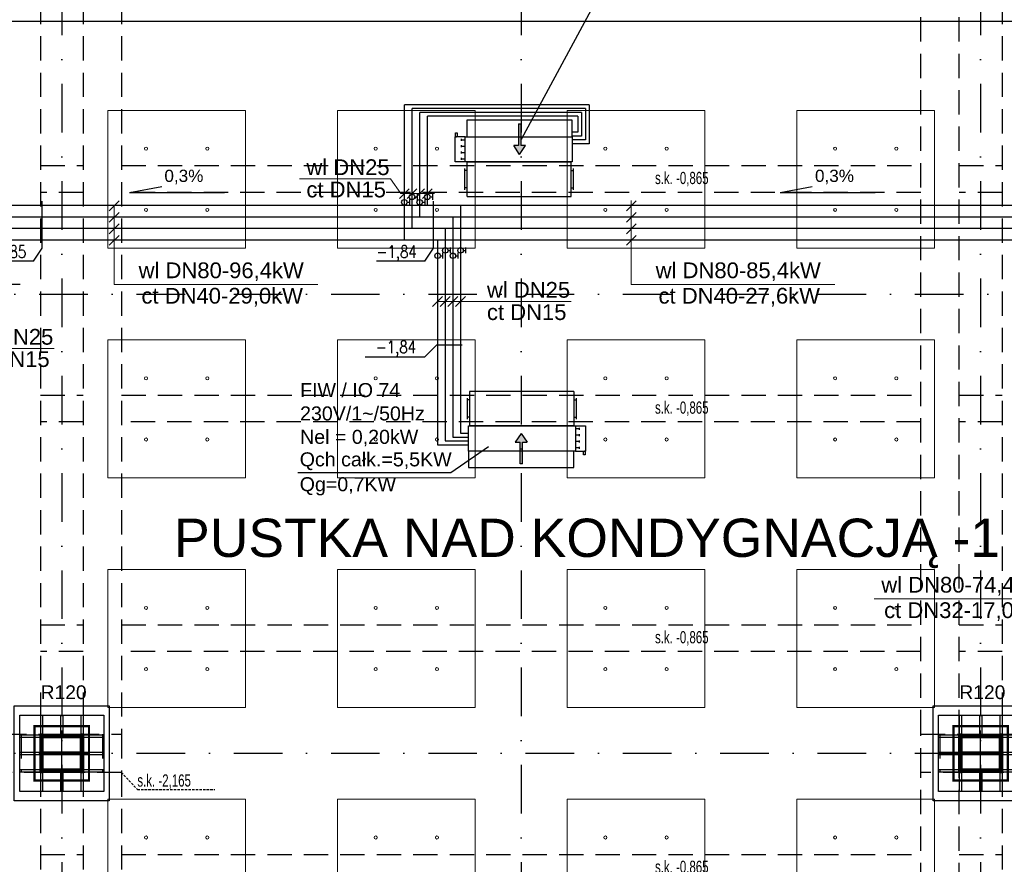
# Model space of a CAD drawing. Header units: centimetres. Extents: x -10702 to 24628, y -4437 to 19798.
# Tile 77 of 92: x 8605 to 9891, y 10855 to 11959. Entities that reach past the tile are written whole.
import ezdxf

# ---------------------------------------------------------------- set-up
doc = ezdxf.new("R2010")
doc.units = ezdxf.units.CM
for name, pattern in [('Kondygnacja  -0_5$0$HIDDEN', [9.525, 6.35, -3.175]), ('Kondygnacja  -0_5$0$HIDDEN2', [4.7625, 3.175, -1.5875]), ('Osie rzutów$0$DASHDOT2', [12.7, 6.35, -3.175, 0, -3.175])]:
    doc.linetypes.add(name, pattern=pattern)
for name, color, linetype in [('bgde_dodatki powykonawcze', 7, 'Continuous'), ('KJP_KK_OPISY MOCY klimakonwektorów', 7, 'Continuous'), ('Kondygnacja  -0_5$0$ARCH_INFO_ODPORNOŚĆ OGNIOWA', 8, 'Continuous'), ('Kondygnacja  -0_5$0$ARCH_KONSTR_POWYŻEJ RZUTU', 8, 'Kondygnacja  -0_5$0$HIDDEN'), ('Kondygnacja  -0_5$0$ARCH_KONSTR_POWYŻEJ RZUTU_IST', 8, 'Kondygnacja  -0_5$0$HIDDEN2'), ('Kondygnacja  -0_5$0$ARCH_KONSTRUKCJA_NIEWIDOCZNA', 8, 'Continuous'), ('Kondygnacja  -0_5$0$ARCH_OKŁADZINA', 8, 'Continuous'), ('Kondygnacja  -0_5$0$ARCH_SŁUPY', 8, 'Continuous'), ('Kondygnacja  -0_5$0$ARCH_ŚLUSARKA_DRZWI', 8, 'Continuous'), ('Osie rzutów$0$ARCH_INFO_OSIE_IST', 8, 'Osie rzutów$0$DASHDOT2'), ('Osie rzutów$0$ARCH_INFO_OSIE_OPISY_IST', 8, 'Continuous'), ('Pomieszczenia -05$0$ARCH_INFO_OPISY', 8, 'Continuous')]:
    doc.layers.add(name, color=color, linetype=linetype)
for name, color, linetype, lineweight in [('bgde_opis ct 1', 7, 'Continuous', 20), ('bgde_rzędne wl ct', 7, 'Continuous', 25), ('bgde_urządzenia', 3, 'Continuous', 30), ('KJP_CT_kk_powrót', 30, '04_CT_KOMF_POW', 25), ('KJP_CT_kk_zasil', 30, '04_CT_KOMF_ZAS', 25), ('KJP_WL_kk zasil', 150, '04_WL_KOMF_ZAS', 25), ('KJP_WL_kk_powr', 150, '04_WL_KOMF_POW', 25), ('SU Lampy kwadratowe  -05$0$ARCH_SUFITY_PODWIESZANE', 8, 'Continuous', 9)]:
    doc.layers.add(name, color=color, linetype=linetype, lineweight=lineweight)
doc.styles.add('Arial', font='arial.ttf')
doc.styles.add('Kondygnacja  -0_5$0$Arial', font='arial.ttf')
doc.styles.add('Kondygnacja  -0_5$0$BIKTS', font='bikromsw.shx', dxfattribs={"width": 0.8})
doc.styles.add('Pomieszczenia -05$0$Arial', font='arial.ttf')
doc.styles.add('st rom', font='Romans.shx', dxfattribs={"width": 0.8})
doc.linetypes.add('04_CT_KOMF_POW', pattern='A,100,-15,["CTKp",Standard,S=10,R=0,X=-10,Y=-5],-35', length=150)
doc.linetypes.add('04_CT_KOMF_ZAS', pattern='A,100,-15,["CTKz",Standard,S=10,R=0,X=-10,Y=-5],-35', length=150)
doc.linetypes.add('04_WL_KOMF_POW', pattern='A,100,-15,["WLKp",Standard,S=10,R=0,X=-10,Y=-5],-35', length=150)
doc.linetypes.add('04_WL_KOMF_ZAS', pattern='A,100,-15,["WLKz",Standard,S=10,R=0,X=-10,Y=-5],-35', length=150)
pattern_1 = [(45, (-1133.3117, -3177.9858), (-0.6735192, 0.6735192), [])]

# ---------------------------------------------------------------- blocks, each defined once
blk = doc.blocks.new('Osie rzutów')
at = {"layer": 'Osie rzutów$0$ARCH_INFO_OSIE_IST', "ltscale": 10}
for p, q in [((8660, 12510), (8660, 4623.26)), ((9260, 12510), (9260, 4623.26)), ((9860, 12510), (9860, 4623.26)), ((4436.04, 11600), (13655, 11600)), ((8660, 10970), (8660, 11030)), ((9860, 10970), (9860, 11030)), ((4436.04, 11000), (13655, 11000)), ((8690, 11000), (8630, 11000)), ((9890, 11000), (9830, 11000))]:
    blk.add_line(p, q, dxfattribs=at)
blk = doc.blocks.new('SU Lampy kwadratowe  -05$0$moduł sufitu')
at = {"layer": 'SU Lampy kwadratowe  -05$0$ARCH_SUFITY_PODWIESZANE'}
for points in [[(60, -60), (240, -60), (240, -240), (60, -240)], [(360, -60), (540, -60), (540, -240), (360, -240)], [(60, -360), (240, -360), (240, -540), (60, -540)], [(360, -360), (540, -360), (540, -540), (360, -540)]]:
    blk.add_lwpolyline(points, close=True, dxfattribs=at)
for centre in [(110, -110), (190, -110), (410, -110), (490, -110), (110, -190), (190, -190), (410, -190), (490, -190), (110, -410), (190, -410), (410, -410), (490, -410), (110, -490), (190, -490), (410, -490), (490, -490)]:
    blk.add_circle(centre, 2, dxfattribs=at)
blk = doc.blocks.new('SU Lampy kwadratowe  -05')
at = {"layer": 'SU Lampy kwadratowe  -05$0$ARCH_SUFITY_PODWIESZANE'}
for points in [[(8720, 11840), (8900, 11840), (8900, 11660), (8720, 11660)], [(9020, 11840), (9200, 11840), (9200, 11660), (9020, 11660)], [(9320, 11840), (9500, 11840), (9500, 11660), (9320, 11660)], [(9620, 11840), (9800, 11840), (9800, 11660), (9620, 11660)]]:
    blk.add_lwpolyline(points, close=True, dxfattribs=at)
for centre in [(8770, 11790), (8850, 11790), (9070, 11790), (9150, 11790), (9370, 11790), (9450, 11790), (9670, 11790), (9750, 11790), (8770, 11710), (8850, 11710), (9070, 11710), (9150, 11710), (9370, 11710), (9450, 11710), (9670, 11710), (9750, 11710)]:
    blk.add_circle(centre, 2, dxfattribs=at)
for p in [(8660, 11600), (9260, 11600), (8660, 11000), (9260, 11000)]:
    blk.add_blockref('SU Lampy kwadratowe  -05$0$moduł sufitu', p, dxfattribs=at)
blk = doc.blocks.new('Kondygnacja  -0_5$0$słup_kwadrat')
at = {"layer": 'Kondygnacja  -0_5$0$ARCH_SŁUPY', "lineweight": 40}
h = blk.add_hatch(dxfattribs=at)
h.set_pattern_fill('ANSI31', color=256, scale=0.3, style=0)
h.set_pattern_definition(pattern_1)
h.paths.add_polyline_path([(36, 34), (39, 34), (39, 84), (36, 84)])
h = blk.add_hatch(dxfattribs=at)
h.set_pattern_fill('ANSI31', color=256, scale=0.3, style=0)
h.set_pattern_definition(pattern_1)
h.paths.add_polyline_path([(89, 80), (89, 83), (39, 83), (39, 80)])
h = blk.add_hatch(dxfattribs=at)
h.set_pattern_fill('ANSI31', color=256, scale=0.3, style=0)
h.set_pattern_definition(pattern_1)
h.paths.add_polyline_path([(89, 34), (92, 34), (92, 84), (89, 84)])
h = blk.add_hatch(dxfattribs=at)
h.set_pattern_fill('ANSI31', color=256, scale=0.3, style=0)
h.set_pattern_definition(pattern_1)
h.paths.add_polyline_path([(89, 57.5), (89, 60.5), (39, 60.5), (39, 57.5)])
h = blk.add_hatch(dxfattribs=at)
h.set_pattern_fill('ANSI31', color=256, scale=0.3, style=0)
h.set_pattern_definition(pattern_1)
h.paths.add_polyline_path([(89, 35), (89, 38), (39, 38), (39, 35)])
at = {"layer": 'Kondygnacja  -0_5$0$ARCH_KONSTRUKCJA_NIEWIDOCZNA'}
blk.add_lwpolyline([(119, 109), (119, 9), (9, 9), (9, 109)], close=True, dxfattribs=at)
for points in [[(36, 109), (36, 84)], [(39, 109), (39, 84)], [(62.5, 109), (62.5, 83)], [(65.5, 109), (65.5, 83)], [(89, 109), (89, 84)], [(92, 109), (92, 84)], [(9, 83), (36, 83)], [(9, 80), (36, 80)], [(92, 83), (119, 83)], [(92, 80), (119, 80)], [(9, 60.5), (36, 60.5)], [(9, 57.5), (36, 57.5)], [(92, 60.5), (119, 60.5)], [(92, 57.5), (119, 57.5)], [(9, 38), (36, 38)], [(9, 35), (36, 35)], [(36, 34), (36, 9)], [(39, 34), (39, 9)], [(62.5, 35), (62.5, 9)], [(65.5, 35), (65.5, 9)], [(89, 34), (89, 9)], [(92, 38), (119, 38)], [(92, 35), (119, 35)], [(92, 34), (92, 9)]]:
    blk.add_lwpolyline(points, dxfattribs=at)
at = {"layer": 'Kondygnacja  -0_5$0$ARCH_OKŁADZINA'}
blk.add_lwpolyline([(2, 121), (126, 121), (126, -3), (2, -3)], close=True, dxfattribs=at)
at = {"layer": 'Kondygnacja  -0_5$0$ARCH_SŁUPY', "lineweight": 40}
for p, q in [((39, 60.5), (89, 60.5)), ((89, 57.5), (39, 57.5))]:
    blk.add_line(p, q, dxfattribs=at)
at = {"layer": 'Kondygnacja  -0_5$0$ARCH_SŁUPY', "lineweight": 50, "const_width": 3}
blk.add_lwpolyline([(28.5, 94.5), (99.5, 94.5), (99.5, 23.5), (28.5, 23.5)], close=True, dxfattribs=at)
at = {"layer": 'Kondygnacja  -0_5$0$ARCH_SŁUPY', "lineweight": 40}
for points in [[(36, 84), (39, 84), (39, 34), (36, 34)], [(89, 84), (92, 84), (92, 34), (89, 34)]]:
    blk.add_lwpolyline(points, close=True, dxfattribs=at)
for points in [[(89, 83), (39, 83)], [(39, 80), (89, 80)], [(89, 38), (39, 38)], [(39, 35), (89, 35)]]:
    blk.add_lwpolyline(points, dxfattribs=at)
blk = doc.blocks.new('Kondygnacja  -0_5$0$konstrukcja istniejąca -0.5')
at = {"layer": 'Kondygnacja  -0_5$0$ARCH_KONSTR_POWYŻEJ RZUTU_IST', "ltscale": 10}
for p, q in [((8632, 12175), (8632, 11025)), ((8632, 10975), (8632, 9825))]:
    blk.add_line(p, q, dxfattribs=at)
for points in [[(8688, 12175), (8688, 11025)], [(8738, 12175), (8738, 11025)], [(9782, 11025), (9782, 12175)], [(9832, 11025), (9832, 12175)], [(9888, 12175), (9888, 11025)], [(8632, 11767.9), (8688, 11767.9)], [(8738, 11767.9), (9782, 11767.9)], [(9832, 11767.9), (9888, 11767.9)], [(8688, 11732.9), (8632, 11732.9)], [(9782, 11732.9), (8738, 11732.9)], [(9888, 11732.9), (9832, 11732.9)], [(8632, 11467.9), (8688, 11467.9)], [(8738, 11467.9), (9782, 11467.9)], [(9832, 11467.9), (9888, 11467.9)], [(8688, 11432.9), (8632, 11432.9)], [(9782, 11432.9), (8738, 11432.9)], [(9888, 11432.9), (9832, 11432.9)], [(8632, 11167.9), (8688, 11167.9)], [(8738, 11167.9), (9782, 11167.9)], [(9832, 11167.9), (9888, 11167.9)], [(8688, 11132.9), (8632, 11132.9)], [(9782, 11132.9), (8738, 11132.9)], [(9888, 11132.9), (9832, 11132.9)], [(8738, 10975), (8582, 10975), (8582, 11025), (8738, 11025), (8738, 10975)], [(9938, 10975), (9782, 10975), (9782, 11025), (9938, 11025), (9938, 10975)], [(8688, 10975), (8688, 9825)], [(8738, 10975), (8738, 9825)], [(9782, 9825), (9782, 10975)], [(9832, 9825), (9832, 10975)], [(9888, 10975), (9888, 9825)]]:
    blk.add_lwpolyline(points, dxfattribs=at)
at = {"layer": 'Kondygnacja  -0_5$0$ARCH_KONSTR_POWYŻEJ RZUTU_IST', "ltscale": 10, "elevation": 0}
for points in [[(8607, 11025), (8607, 10975)], [(8713, 11025), (8713, 10975)], [(9807, 11025), (9807, 10975)], [(8632, 10867.9), (8688, 10867.9)], [(8738, 10867.9), (9782, 10867.9)], [(9832, 10867.9), (9888, 10867.9)]]:
    blk.add_lwpolyline(points, dxfattribs=at)
at = {"layer": 'Kondygnacja  -0_5$0$ARCH_KONSTR_POWYŻEJ RZUTU_IST'}
blk.add_lwpolyline([(8738, 10975), (8758.7, 10952.5), (8859.8, 10952.5)], dxfattribs=at)
at = {"layer": 'Kondygnacja  -0_5$0$ARCH_KONSTR_POWYŻEJ RZUTU_IST', "style": 'Kondygnacja  -0_5$0$BIKTS', "width": 0.7}
for s, p in [('s.k. -0,865', (9434.8, 11743.7)), ('s.k. -0,865', (9434.8, 11443.7)), ('s.k. -0,865', (9434.8, 11143.7)), ('s.k. -2,165', (8758.7, 10956.5)), ('s.k. -0,865', (9434.8, 10843.7))]:
    blk.add_text(s, height=16, dxfattribs=at).set_placement(p)

msp = doc.modelspace()

# ---------------------------------------------------------------- hatches: boundary and pattern name
at = {"layer": 'bgde_urządzenia'}
h = msp.add_hatch(color=256, dxfattribs=at)
h.paths.add_polyline_path([(9256.395, 11805.642), (9259.395, 11805.642), (9259.395, 11793.976), (9265.585, 11793.976), (9257.895, 11782.549), (9250.205, 11793.976), (9256.395, 11793.976)])
h.paths.add_polyline_path([(9256.395, 11822.31), (9259.395, 11822.31), (9259.395, 11805.642), (9256.395, 11805.642)])
h = msp.add_hatch(color=256, dxfattribs=at)
h.paths.add_polyline_path([(9261.498, 11394.929), (9258.498, 11394.929), (9258.498, 11406.595), (9252.308, 11406.595), (9259.998, 11418.022), (9267.688, 11406.595), (9261.498, 11406.595)])
h.paths.add_polyline_path([(9261.498, 11378.261), (9258.498, 11378.261), (9258.498, 11394.929), (9261.498, 11394.929)])

# ---------------------------------------------------------------- linework, layer by layer
at = {"layer": 'bgde_dodatki powykonawcze'}
for p, q in [((9124.461, 11723.299), (9124.461, 11730.617)), ((9144.461, 11723.322), (9144.461, 11730.64)), ((9111.037, 11719.968), (9114.469, 11719.968)), ((9114.469, 11716.309), (9114.469, 11723.627)), ((9121.029, 11726.958), (9124.461, 11726.958)), ((9131.037, 11719.991), (9134.469, 11719.991)), ((9134.469, 11716.332), (9134.469, 11723.65)), ((9141.029, 11726.981), (9144.461, 11726.981)), ((9157.851, 11646.386), (9157.851, 11653.704)), ((9164.411, 11657.035), (9167.843, 11657.035)), ((9167.843, 11653.376), (9167.843, 11660.694)), ((9177.851, 11646.409), (9177.851, 11653.727)), ((9184.411, 11657.058), (9187.843, 11657.058)), ((9187.843, 11653.399), (9187.843, 11660.717)), ((9154.419, 11650.045), (9157.851, 11650.045)), ((9174.419, 11650.068), (9177.851, 11650.068))]:
    msp.add_line(p, q, dxfattribs=at)
for centre in [(9117.429, 11726.958), (9137.429, 11726.981), (9107.437, 11719.968), (9127.437, 11719.991), (9150.819, 11650.045), (9160.811, 11657.035), (9170.819, 11650.068), (9180.811, 11657.058)]:
    msp.add_circle(centre, 3.6, dxfattribs=at)
at = {"layer": 'bgde_opis ct 1'}
for p, q in [((9089.404, 11750.646), (8970.496, 11750.646)), ((9089.404, 11750.646), (9103.004, 11731.326)), ((9113.873, 11737.615), (9100.985, 11724.728)), ((9103.004, 11731.326), (9146.667, 11731.326)), ((9123.873, 11737.615), (9110.985, 11724.728)), ((9133.873, 11737.615), (9120.985, 11724.728)), ((9143.873, 11737.615), (9130.985, 11724.728)), ((8734.918, 11721.635), (8722.03, 11708.747)), ((9410.22, 11721.635), (9397.332, 11708.747)), ((9403.776, 11612.516), (9403.776, 11722.087)), ((8734.918, 11706.635), (8722.03, 11693.747)), ((8728.474, 11612.516), (8728.474, 11715.191)), ((9410.22, 11706.635), (9397.332, 11693.747)), ((8734.918, 11691.635), (8722.03, 11678.747)), ((9410.22, 11691.635), (9397.332, 11678.747)), ((8734.918, 11676.635), (8722.03, 11663.747)), ((9410.22, 11676.635), (9397.332, 11663.747)), ((8994.337, 11612.516), (8728.474, 11612.516)), ((9669.638, 11612.516), (9403.776, 11612.516)), ((9157.255, 11596.856), (9144.367, 11583.968)), ((9325.204, 11590.412), (9150.811, 11590.412)), ((9167.255, 11596.856), (9154.367, 11583.968)), ((9177.255, 11596.856), (9164.367, 11583.968)), ((9187.255, 11596.856), (9174.367, 11583.968)), ((8650.211, 11529.063), (8475.819, 11529.063)), ((10032.002, 11201.701), (9721.169, 11201.701))]:
    msp.add_line(p, q, dxfattribs=at)
at = {"layer": 'bgde_rzędne wl ct'}
for p, q in [((8748.492, 11732.699), (8790.478, 11740.604)), ((8748.492, 11732.699), (8872.482, 11732.699)), ((9598.215, 11732.699), (9640.202, 11740.604)), ((9598.215, 11732.699), (9722.205, 11732.699)), ((8634.45, 11659.825), (8634.45, 11721.244)), ((9145.548, 11659.825), (9145.548, 11721.244)), ((8623.24, 11643.025), (8634.45, 11659.825)), ((9134.337, 11643.025), (9145.548, 11659.825)), ((8623.24, 11643.025), (8559.956, 11643.025)), ((9134.337, 11643.025), (9071.053, 11643.025)), ((8605.463, 11612.52), (8542.179, 11612.52)), ((9149.397, 11533.141), (9133.821, 11517.565)), ((9182.922, 11533.141), (9149.397, 11533.141)), ((9133.821, 11517.565), (9056.258, 11517.565))]:
    msp.add_line(p, q, dxfattribs=at)
at = {"layer": 'bgde_urządzenia'}
for p, q in [((9188.995, 11827.142), (9188.995, 11805.642)), ((9326.795, 11827.142), (9188.995, 11827.142)), ((9256.395, 11822.31), (9256.395, 11793.976)), ((9256.395, 11822.31), (9259.395, 11822.31)), ((9259.395, 11822.31), (9259.395, 11793.976)), ((9326.795, 11805.642), (9326.795, 11827.142)), ((9186.795, 11805.642), (9173.795, 11805.642)), ((9173.795, 11772.642), (9173.795, 11805.642)), ((9173.795, 11805.642), (9175.295, 11805.642)), ((9174.295, 11805.642), (9174.295, 11810.642)), ((9174.295, 11810.642), (9176.295, 11810.642)), ((9176.295, 11810.642), (9176.295, 11805.642)), ((9186.795, 11772.642), (9186.795, 11805.642)), ((9186.795, 11805.642), (9188.995, 11805.642)), ((9188.995, 11805.642), (9326.795, 11805.642)), ((9326.795, 11805.642), (9326.795, 11772.642)), ((9181.595, 11802.767), (9181.595, 11800.267)), ((9181.595, 11801.517), (9186.795, 11801.517)), ((9181.595, 11794.517), (9181.595, 11792.017)), ((9181.595, 11793.267), (9186.795, 11793.267)), ((9257.895, 11782.549), (9250.205, 11793.976)), ((9256.395, 11793.976), (9250.205, 11793.976)), ((9257.895, 11782.549), (9265.585, 11793.976)), ((9265.585, 11793.976), (9259.395, 11793.976)), ((9181.595, 11786.267), (9181.595, 11783.767)), ((9181.595, 11785.017), (9186.795, 11785.017)), ((9186.795, 11772.642), (9173.795, 11772.642)), ((9181.595, 11778.017), (9181.595, 11775.517)), ((9181.595, 11776.767), (9186.795, 11776.767)), ((9326.795, 11772.642), (9186.795, 11772.642)), ((9189.295, 11727.642), (9189.295, 11772.642)), ((9189.295, 11772.642), (9325.295, 11772.642)), ((9325.295, 11727.642), (9325.295, 11772.642)), ((9186.295, 11736.392), (9186.295, 11763.892)), ((9189.295, 11761.392), (9186.295, 11761.392)), ((9325.295, 11761.392), (9328.295, 11761.392)), ((9328.295, 11736.392), (9328.295, 11763.892)), ((9189.295, 11738.892), (9186.295, 11738.892)), ((9325.295, 11738.892), (9328.295, 11738.892)), ((9189.295, 11727.642), (9325.295, 11727.642)), ((9192.598, 11472.929), (9192.598, 11427.929)), ((9328.598, 11472.929), (9192.598, 11472.929)), ((9328.598, 11472.929), (9328.598, 11427.929)), ((9189.598, 11464.179), (9189.598, 11436.679)), ((9192.598, 11461.679), (9189.598, 11461.679)), ((9328.598, 11461.679), (9331.598, 11461.679)), ((9331.598, 11464.179), (9331.598, 11436.679)), ((9192.598, 11439.179), (9189.598, 11439.179)), ((9328.598, 11439.179), (9331.598, 11439.179)), ((9191.098, 11394.929), (9191.098, 11427.929)), ((9191.098, 11427.929), (9331.098, 11427.929)), ((9328.598, 11427.929), (9192.598, 11427.929)), ((9331.098, 11427.929), (9331.098, 11394.929)), ((9331.098, 11427.929), (9344.098, 11427.929)), ((9336.298, 11423.804), (9331.098, 11423.804)), ((9336.298, 11422.554), (9336.298, 11425.054)), ((9344.098, 11427.929), (9344.098, 11394.929)), ((9259.998, 11418.022), (9252.308, 11406.595)), ((9259.998, 11418.022), (9267.688, 11406.595)), ((9336.298, 11415.554), (9331.098, 11415.554)), ((9336.298, 11407.304), (9331.098, 11407.304)), ((9336.298, 11414.304), (9336.298, 11416.804)), ((9336.298, 11406.054), (9336.298, 11408.554)), ((9328.898, 11394.929), (9191.098, 11394.929)), ((9191.098, 11394.929), (9191.098, 11373.429)), ((9252.308, 11406.595), (9258.498, 11406.595)), ((9258.498, 11378.261), (9258.498, 11406.595)), ((9261.498, 11378.261), (9261.498, 11406.595)), ((9261.498, 11406.595), (9267.688, 11406.595)), ((9328.898, 11373.429), (9328.898, 11394.929)), ((9331.098, 11394.929), (9328.898, 11394.929)), ((9336.298, 11399.054), (9331.098, 11399.054)), ((9331.098, 11394.929), (9344.098, 11394.929)), ((9336.298, 11397.804), (9336.298, 11400.304)), ((9341.598, 11389.929), (9341.598, 11394.929)), ((9344.098, 11394.929), (9342.598, 11394.929)), ((9343.598, 11394.929), (9343.598, 11389.929)), ((9343.598, 11389.929), (9341.598, 11389.929)), ((9191.098, 11373.429), (9328.898, 11373.429)), ((9261.498, 11378.261), (9258.498, 11378.261))]:
    msp.add_line(p, q, dxfattribs=at)
at = {"layer": 'KJP_CT_kk_powrót'}
for p, q in [((9127.429, 11701.049), (9127.429, 11837.361)), ((9338.975, 11837.361), (9127.429, 11837.361)), ((9338.975, 11837.361), (9338.975, 11806.392)), ((9338.975, 11806.392), (9326.795, 11806.392)), ((6413.5, 11701.049), (10017.002, 11701.049)), ((9170.811, 11701.049), (9170.811, 11413.206)), ((9170.811, 11413.206), (9190.133, 11413.206))]:
    msp.add_line(p, q, dxfattribs=at)
at = {"layer": 'KJP_CT_kk_zasil'}
for p, q in [((9137.429, 11716.049), (9137.429, 11832.361)), ((9333.975, 11832.361), (9137.429, 11832.361)), ((9333.975, 11832.361), (9333.975, 11811.392)), ((9333.975, 11811.392), (9326.795, 11811.392)), ((6398.5, 11716.049), (10032.002, 11716.049)), ((9180.811, 11716.049), (9180.811, 11418.206)), ((9180.811, 11418.206), (9190.133, 11418.206))]:
    msp.add_line(p, q, dxfattribs=at)
at = {"layer": 'KJP_KK_OPISY MOCY klimakonwektorów'}
for p, q in [((9376.355, 12018.029), (9259.998, 11802.084)), ((9168.236, 11366.945), (9217.436, 11400.845)), ((8968.349, 11366.945), (9168.236, 11366.945))]:
    msp.add_line(p, q, dxfattribs=at)
at = {"layer": 'KJP_WL_kk zasil'}
for p, q in [((9117.429, 11686.049), (9117.429, 11842.361)), ((9343.975, 11842.361), (9117.429, 11842.361)), ((9343.975, 11842.361), (9343.975, 11801.392)), ((9343.975, 11801.392), (9326.795, 11801.392)), ((6432.5, 11686.049), (10002.002, 11686.049)), ((9160.811, 11686.049), (9160.811, 11408.206)), ((9160.811, 11408.206), (9190.133, 11408.206))]:
    msp.add_line(p, q, dxfattribs=at)
at = {"layer": 'KJP_WL_kk_powr'}
for p, q in [((9107.429, 11671.049), (9107.429, 11847.361)), ((9348.975, 11847.361), (9107.429, 11847.361)), ((9348.975, 11847.361), (9348.975, 11796.392)), ((9348.975, 11796.392), (9326.795, 11796.392)), ((6455.5, 11671.049), (9987.002, 11671.049)), ((9150.811, 11671.049), (9150.811, 11403.206)), ((9150.811, 11403.206), (9190.133, 11403.206))]:
    msp.add_line(p, q, dxfattribs=at)
at = {"layer": 'Kondygnacja  -0_5$0$ARCH_ŚLUSARKA_DRZWI'}
msp.add_lwpolyline([(11131.714, 11956), (10830, 11956), (10830, 11956), (10689.981, 11956), (10689.981, 11956), (6491, 11956), (6491, 11610)], dxfattribs=at)

# ---------------------------------------------------------------- block references
at = {"layer": 'Kondygnacja  -0_5$0$ARCH_KONSTR_POWYŻEJ RZUTU'}
msp.add_blockref('Kondygnacja  -0_5$0$konstrukcja istniejąca -0.5', (0, 0), dxfattribs=at)
at = {"layer": 'Kondygnacja  -0_5$0$ARCH_SŁUPY'}
for p in [(8596, 10941), (9796, 10941)]:
    msp.add_blockref('Kondygnacja  -0_5$0$słup_kwadrat', p, dxfattribs=at)
at = {"layer": 'Osie rzutów$0$ARCH_INFO_OSIE_OPISY_IST'}
msp.add_blockref('Osie rzutów', (0, 0), dxfattribs=at)
at = {"layer": 'SU Lampy kwadratowe  -05$0$ARCH_SUFITY_PODWIESZANE'}
msp.add_blockref('SU Lampy kwadratowe  -05', (0, 0), dxfattribs=at)

# ---------------------------------------------------------------- texts
at = {"layer": 'bgde_opis ct 1', "color": 2, "style": 'Arial'}
for s, p in [('wl DN25', (8979.478, 11755.467, 1463.238)), ('ct DN15', (8979.478, 11726.355, 1463.238)), ('wl DN25', (9215.278, 11595.232, 1634.188)), ('ct DN15', (9215.278, 11566.121, 1634.188)), ('wl DN25', (8540.285, 11533.884, 1334.188)), ('ct DN15', (8540.285, 11504.772, 1334.188))]:
    msp.add_text(s, height=20.583, rotation=360, dxfattribs=at).set_placement(p)
for s, p in [('wl DN80-96,4kW', (8760.35, 11620.765, -23209.109)), ('wl DN80-85,4kW', (9435.652, 11620.765, -23209.109)), ('ct DN40-29,0kW', (8764.069, 11587.521, -23209.109)), ('ct DN40-27,6kW', (9439.37, 11587.521, -23209.109)), ('wl DN80-74,4kW', (9730.341, 11209.95, -23680.159)), ('ct DN32-17,0kW', (9734.059, 11176.707, -23680.159))]:
    msp.add_text(s, height=20.58297, dxfattribs=at).set_placement(p)
at = {"layer": 'bgde_rzędne wl ct', "char_height": 16, "attachment_point": 1}
for s, insert, width, style in [('0,3%', (8794.004, 11762.51, 6365.1), 531.5734, 'Arial'), ('0,3%', (9643.728, 11762.51, 6365.1), 531.5734, 'Arial'), ('-1,85', (8560.949, 11663.311, 300), 55.86916, 'st rom'), ('-1,84', (9070.996, 11663.311), 55.86916, 'st rom'), ('-1,84', (9070.125, 11538.909), 55.86916, 'st rom')]:
    msp.add_mtext(s, dxfattribs=dict(at, insert=insert, width=width, style=style))
at = {"layer": 'KJP_KK_OPISY MOCY klimakonwektorów', "char_height": 18.326, "width": 421.7149, "attachment_point": 1, "style": 'Arial'}
for s, insert in [('FIW / IO 74\\P230V/1~/50Hz\\PNel = 0,20kW', (8971.199, 11483.733, 2308.732)), ('Qch całk.=5,5KW', (8970.737, 11393.227, 1120.623)), ('Qg=0,7KW', (8970.737, 11360.748, 1120.623))]:
    msp.add_mtext(s, dxfattribs=dict(at, insert=insert))
at = {"layer": 'Kondygnacja  -0_5$0$ARCH_INFO_ODPORNOŚĆ OGNIOWA', "char_height": 18, "width": 53.33252, "attachment_point": 5, "style": 'Kondygnacja  -0_5$0$Arial'}
for insert in [(8662.378, 11094.687), (9862.378, 11094.687)]:
    msp.add_mtext('\\PR120', dxfattribs=dict(at, insert=insert))
at = {"layer": 'Pomieszczenia -05$0$ARCH_INFO_OPISY', "insert": (9402.315, 11274.066), "char_height": 50, "width": 1987.33574, "attachment_point": 5, "style": 'Pomieszczenia -05$0$Arial'}
msp.add_mtext('PUSTKA NAD KONDYGNACJĄ -1 (A)', dxfattribs=at)

doc.saveas('drawing.dxf')
